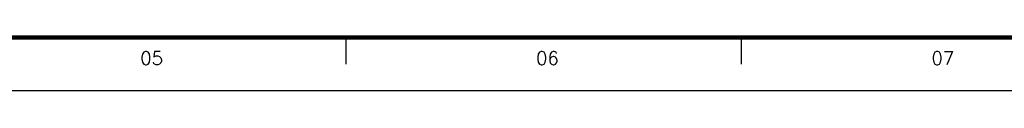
# Model space of a CAD drawing. Header units: millimetres. Extents: x 664 to 730045, y -4 to 80.
# Tile 11 of 78: x 695.25 to 713.74, y -3.68 to -2.68. Entities that reach past the tile are written whole.
import ezdxf

# ---------------------------------------------------------------- set-up
doc = ezdxf.new("R2010")
doc.units = ezdxf.units.MM
doc.header["$MEASUREMENT"] = 0
doc.layers.add('Margem', color=4, linetype='Continuous')
doc.styles.add('ROMANS', font='ROMANS')

msp = doc.modelspace()

# ---------------------------------------------------------------- linework, layer by layer
at = {"layer": 'Margem', "lineweight": 100}
msp.add_line((782.0538, -2.6803), (666.7538, -2.6803), dxfattribs=at)
at = {"layer": 'Margem', "color": 1}
for p, q in [((701.3788, -3.1803), (701.3788, -2.6803)), ((708.8038, -3.1803), (708.8038, -2.6803)), ((664.2538, -3.6803), (783.0538, -3.6803))]:
    msp.add_line(p, q, dxfattribs=at)

# ---------------------------------------------------------------- texts
at = {"layer": 'Margem', "color": 1, "char_height": 0.25, "width": 1.479069, "attachment_point": 8, "line_spacing_factor": 0.798, "style": 'ROMANS'}
for s, insert in [('05', (697.7277, -3.1955)), ('06', (705.1619, -3.1955)), ('07', (712.5895, -3.1955))]:
    msp.add_mtext(s, dxfattribs=dict(at, insert=insert))

doc.saveas('drawing.dxf')
